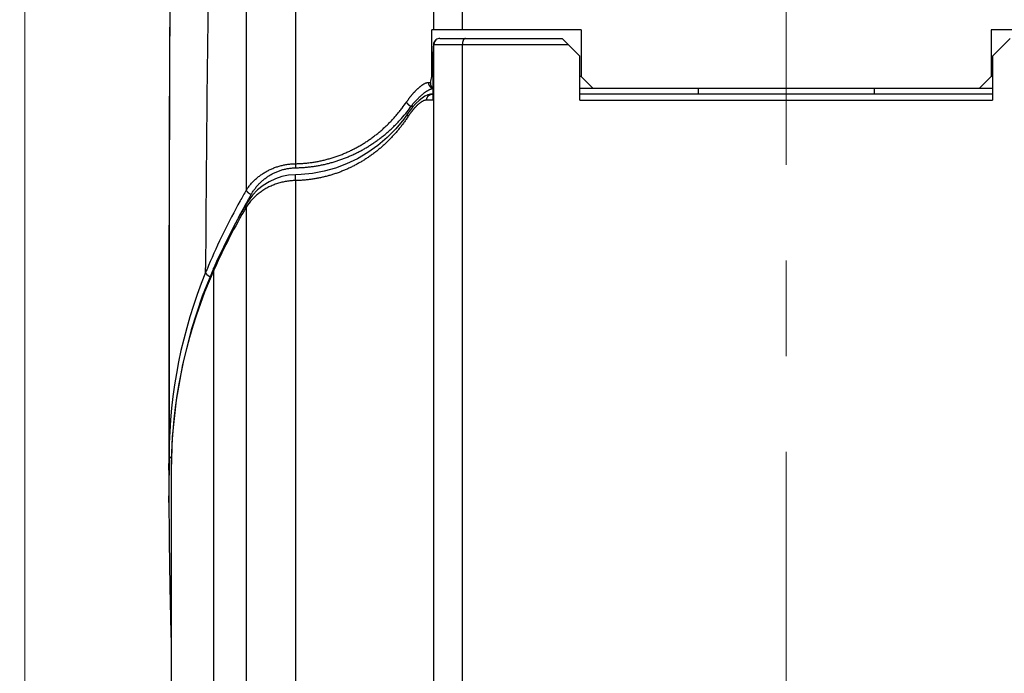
# Model space of a CAD drawing. Header units: millimetres. Extents: x 0 to 594, y 0 to 420.
# Tile 114 of 132: x 503 to 520, y 255 to 266. Entities that reach past the tile are written whole.
import ezdxf

# ---------------------------------------------------------------- set-up
doc = ezdxf.new("R2010")
doc.units = ezdxf.units.MM
doc.header["$LTSCALE"] = 0.257233
doc.linetypes.add('CENTER', pattern=[50.8, 31.75, -6.35, 6.35, -6.35])
doc.layers.add('NoLayerName_001', color=7, linetype='Continuous')
doc.styles.get("Standard").update_dxf_attribs({"font": 'txt', "bigfont": 'extfont2'})
doc.dimstyles.get("Standard").update_dxf_attribs({"dimtxt": 2.5, "dimasz": 2.5, "dimexe": 1, "dimexo": 1, "dimtad": 1, "dimdec": 3, "dimzin": 0, "dimdsep": 46, "dimtxsty": 'Standard', "dimcen": 2.5, "dimadec": 3, "dimazin": 0, "dimtfac": 0.75, "dimtdec": 3, "dimtmove": 0, "dimatfit": 3, "dimfxl": 1, "dimarcsym": 0})

# ---------------------------------------------------------------- blocks, each defined once
blk = doc.blocks.new('_OPEN30')
at = {"color": 0, "linetype": 'ByBlock', "lineweight": -2}
for p, q in [((-1, 0.267949), (0, 0)), ((0, 0), (-1, -0.267949)), ((0, 0), (-1, 0))]:
    blk.add_line(p, q, dxfattribs=at)
blk = doc.blocks.new('*D32')
at = {"layer": 'Defpoints', "color": 0}
for p in [(508.651, 270.051), (486.341, 223.952), (500.451, 223.952)]:
    blk.add_point(p, dxfattribs=at)
at = {"layer": 'NoLayerName_001', "color": 0, "linetype": 'Continuous', "lineweight": 13}
for p, q in [((507.237, 270.051), (484.927, 270.051)), ((486.341, 267.93), (486.341, 226.073)), ((499.037, 223.952), (484.927, 223.952))]:
    blk.add_line(p, q, dxfattribs=at)
at = {"layer": 'NoLayerName_001', "color": 0, "lineweight": 13, "xscale": 2.121340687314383, "yscale": 2.121340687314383, "zscale": 2.121340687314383}
for p, rotation in [((486.341, 270.051), 90), ((486.341, 223.952), 270)]:
    blk.add_blockref('_OPEN30', p, dxfattribs=dict(at, rotation=rotation))
at = {"layer": 'NoLayerName_001', "color": 0, "lineweight": 13, "insert": (482.452, 247.001), "char_height": 4.94979, "attachment_point": 5, "rotation": 90}
blk.add_mtext('\\W0.8000;４６．５', dxfattribs=at)
blk = doc.blocks.new('*D33')
at = {"layer": 'Defpoints', "color": 0}
for p in [(508.651, 270.051), (476.13, 163.952), (500.451, 163.952)]:
    blk.add_point(p, dxfattribs=at)
at = {"layer": 'NoLayerName_001', "color": 0, "linetype": 'Continuous', "lineweight": 13}
for p, q in [((507.237, 270.051), (474.716, 270.051)), ((476.13, 267.93), (476.13, 166.073)), ((499.037, 163.952), (474.716, 163.952))]:
    blk.add_line(p, q, dxfattribs=at)
at = {"layer": 'NoLayerName_001', "color": 0, "lineweight": 13, "xscale": 2.121340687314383, "yscale": 2.121340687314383, "zscale": 2.121340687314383}
for p, rotation in [((476.13, 270.051), 90), ((476.13, 163.952), 270)]:
    blk.add_blockref('_OPEN30', p, dxfattribs=dict(at, rotation=rotation))
at = {"layer": 'NoLayerName_001', "color": 0, "lineweight": 13, "insert": (472.241, 217.001), "char_height": 4.94979, "attachment_point": 5, "rotation": 90}
blk.add_mtext('\\W0.8000;１０６．５', dxfattribs=at)
blk = doc.blocks.new('*D35')
at = {"layer": 'Defpoints', "color": 0}
for p in [(503.151, 277.576), (503.151, 237.651), (529.151, 237.651)]:
    blk.add_point(p, dxfattribs=at)
at = {"layer": 'NoLayerName_001', "color": 0, "linetype": 'Continuous', "lineweight": 13}
for p, q in [((503.151, 239.065), (503.151, 278.99)), ((529.151, 239.065), (529.151, 278.99)), ((527.029, 277.576), (505.272, 277.576))]:
    blk.add_line(p, q, dxfattribs=at)
at = {"layer": 'NoLayerName_001', "color": 0, "lineweight": 13, "xscale": 2.1213, "yscale": 2.1213, "zscale": 2.1213, "rotation": 180}
blk.add_blockref('_OPEN30', (503.151, 277.576), dxfattribs=at)
at = {"layer": 'NoLayerName_001', "color": 0, "lineweight": 13, "xscale": 2.1213, "yscale": 2.1213, "zscale": 2.1213}
blk.add_blockref('_OPEN30', (529.151, 277.576), dxfattribs=at)
at = {"layer": 'NoLayerName_001', "color": 0, "lineweight": 13, "insert": (516.151, 281.465), "char_height": 4.9497, "attachment_point": 5}
blk.add_mtext('\\W0.8000;26', dxfattribs=at)

msp = doc.modelspace()

# ---------------------------------------------------------------- linework, layer by layer
at = {"layer": 'NoLayerName_001', "color": 2, "linetype": 'CENTER', "lineweight": 13}
msp.add_line((516.1507, 272.0516), (516.1507, 221.9516), dxfattribs=at)
at = {"layer": 'NoLayerName_001', "color": 8, "linetype": 'Continuous', "lineweight": 25}
for p, q in [((506.9318, 269.1502), (506.9318, 263.4482)), ((507.7737, 269.1509), (507.7736, 263.9007)), ((510.1359, 266.1875), (510.1359, 269.1513)), ((510.6214, 266.1875), (510.6214, 269.1513)), ((510.1334, 265.9375), (512.4257, 265.9375)), ((510.1359, 246.1013), (510.1359, 265.9375)), ((510.6214, 246.1013), (510.6214, 265.9375)), ((510.042, 265.2875), (510.0804, 265.2875)), ((510.1155, 264.9875), (510.0132, 264.9875)), ((512.6257, 264.9875), (519.6757, 264.9875)), ((509.7475, 264.8822), (509.7859, 264.8822)), ((507.7737, 263.6128), (507.7737, 246.1013)), ((506.9318, 263.1603), (506.9318, 246.1013)), ((506.2375, 262.0416), (506.2379, 262.1235)), ((506.3929, 262.1154), (506.378, 262.0821)), ((506.378, 246.1013), (506.378, 262.0821)), ((505.6125, 258.6727), (505.6138, 258.9067)), ((505.6138, 258.9067), (505.6139, 258.9313)), ((505.6114, 258.116), (505.6114, 258.2299))]:
    msp.add_line(p, q, dxfattribs=at)
at = {"layer": 'NoLayerName_001', "color": 7, "linetype": 'Continuous', "lineweight": 25}
for p, q in [((505.6255, 266.7727), (505.6204, 265.4148)), ((510.1001, 265.3875), (510.1001, 266.1875)), ((512.6507, 266.1875), (510.1001, 266.1875)), ((512.6507, 266.1875), (512.6507, 265.3875)), ((519.6507, 266.1875), (519.6507, 265.3875)), ((522.2014, 266.1875), (519.6507, 266.1875)), ((510.2366, 266.0375), (512.3257, 266.0375)), ((512.6257, 265.7375), (512.3257, 266.0375)), ((519.6757, 265.7375), (519.9757, 266.0375)), ((510.1155, 265.7375), (510.1155, 264.9875)), ((512.6257, 264.9875), (512.6257, 265.7375)), ((519.6757, 265.7375), (519.6757, 264.9875)), ((510.1155, 265.3875), (510.1001, 265.3875)), ((512.6507, 265.3875), (512.6257, 265.3875)), ((512.6507, 265.3875), (512.8507, 265.1875)), ((519.4507, 265.1875), (519.6507, 265.3875)), ((519.6757, 265.3875), (519.6507, 265.3875)), ((512.6257, 265.1875), (519.6757, 265.1875)), ((514.6507, 265.1875), (514.6507, 265.0875)), ((517.6507, 265.1875), (517.6507, 265.0875)), ((510.1076, 265.0875), (510.0791, 265.0855)), ((510.1155, 265.0875), (510.108, 265.0875)), ((519.6757, 265.0875), (512.6257, 265.0875)), ((509.715, 264.7922), (509.6987, 264.7688)), ((509.6988, 264.7689), (509.6198, 264.6591)), ((509.6987, 264.7688), (509.6988, 264.7689)), ((506.963, 263.262), (506.931, 263.2105)), ((506.931, 263.2104), (506.8593, 263.0847)), ((505.6109, 259.2723), (505.6114, 258.116)), ((505.6695, 259.2406), (505.6507, 258.6775)), ((505.6139, 258.932), (505.6114, 258.2328)), ((505.6507, 258.6775), (505.6507, 246.1013))]:
    msp.add_line(p, q, dxfattribs=at)
for points in [[(505.6204, 265.4148), (505.6181, 264.7056), (505.6162, 263.9805), (505.6145, 263.2379), (505.6131, 262.4776), (505.6121, 261.7004), (505.6114, 260.9069), (505.611, 260.0973), (505.6109, 259.2723)], [(509.882, 264.9808), (509.8285, 264.9299), (509.7727, 264.8674), (509.715, 264.7922)], [(509.9823, 265.052), (509.9331, 265.0212), (509.882, 264.9808)], [(510.0791, 265.0855), (510.0311, 265.0737), (509.9823, 265.052)], [(509.6198, 264.6591), (509.4835, 264.4952), (509.3355, 264.3456), (509.1766, 264.2106), (509.0078, 264.0905), (508.8303, 263.9861), (508.6454, 263.898), (508.4549, 263.8267), (508.2607, 263.7727), (508.0651, 263.736), (507.87, 263.7164), (507.7737, 263.7128)], [(507.7737, 263.7127), (507.6558, 263.7037), (507.5418, 263.6808), (507.4293, 263.6437), (507.321, 263.5927), (507.219, 263.5286), (507.126, 263.4532), (507.0407, 263.365), (506.963, 263.262)], [(506.8593, 263.0847), (506.7503, 262.8862), (506.6446, 262.6841), (506.5424, 262.4785), (506.4437, 262.2695), (506.3775, 262.1226)], [(506.3775, 262.1226), (506.181, 261.6387), (505.9911, 261.0639), (505.8415, 260.4716), (505.7337, 259.8634), (505.6695, 259.2406)], [(505.6114, 258.2328), (505.6143, 257.46), (505.6249, 256.6784), (505.6447, 255.8883), (505.6507, 255.7275)]]:
    msp.add_lwpolyline(points, dxfattribs=at)
at = {"layer": 'NoLayerName_001', "color": 8, "linetype": 'Continuous', "lineweight": 25}
for centre, radius, start, end in [((945.0298, 260.2278), 438.7959, 178.849497, 179.752467), ((2347.6888, 259.9551), 1842.0751, 179.757514, 180.031844), ((510.2359, 265.9376), 0.1, 130.13188, 180.00504), ((507.5409, 266.4064), 2.5762, 322.82781, 325.61845), ((507.6619, 266.3675), 2.5604, 318.61679, 321.90362), ((507.6465, 266.3797), 2.5801, 321.90241, 324.5211), ((510.7297, 264.0419), 1.2291, 144.78, 146.92353), ((507.7893, 262.976), 0.8554, 90.93976, 91.53295), ((516.5185, 257.8436), 11.1048, 149.68842, 150.76202), ((516.5579, 257.8227), 11.1494, 150.7672, 157.10057), ((516.6538, 257.7977), 11.1358, 149.92152, 150.89656), ((507.7281, 262.6459), 0.9481, 134.4098, 144.7386), ((516.535, 257.5463), 11.1238, 149.68972, 155.7482), ((516.6691, 257.7892), 11.1533, 150.89703, 152.8005), ((507.7103, 262.6594), 0.9257, 144.78518, 147.24026), ((516.595, 257.8067), 11.1898, 157.09881, 157.76151), ((513.9538, 258.8765), 8.3402, 157.69733, 179.62333), ((513.9837, 258.6777), 8.3329, 155.88636, 178.26409), ((514.018, 258.6742), 8.3672, 178.24685, 179.97715), ((616.7579, 258.1767), 111.1465, 179.744326, 179.972578)]:
    msp.add_arc(centre, radius, start, end, dxfattribs=at)
at = {"layer": 'NoLayerName_001', "color": 7, "linetype": 'Continuous', "lineweight": 25}
msp.add_arc((510.2366, 265.9355), 0.102, 90.01153, 129.71625, dxfattribs=at)
for centre, start_param, end_param in [((507.7362, 266.0521), 4.5809396, 4.664633), ((507.7362, 265.8021), 4.4963069, 4.5387804)]:
    msp.add_ellipse(centre, major_axis=(0, 2.4), ratio=1, start_param=start_param, end_param=end_param, dxfattribs=at)
for points, knots in [([(510.1334, 265.9375), (510.1335, 265.939), (510.1337, 265.9419), (510.1342, 265.9463), (510.1349, 265.9506), (510.1357, 265.9549), (510.1367, 265.9592), (510.1379, 265.9634), (510.1393, 265.9676), (510.1408, 265.9717), (510.1425, 265.9758), (510.1444, 265.9797), (510.1464, 265.9837), (510.1486, 265.9875), (510.151, 265.9912), (510.1535, 265.9948), (510.1562, 265.9983), (510.1589, 266.0017), (510.1619, 266.005), (510.1649, 266.0081), (510.1681, 266.0112), (510.1703, 266.013), (510.1714, 266.014)], [0, 0, 0, 0, 0.004364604, 0.008736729, 0.013115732, 0.017500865, 0.021891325, 0.026286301, 0.030685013, 0.035086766, 0.039490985, 0.04389726, 0.048305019, 0.052713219, 0.057120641, 0.061525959, 0.065927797, 0.070324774, 0.074715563, 0.079098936, 0.083473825, 0.087839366, 0.087839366, 0.087839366, 0.087839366]), ([(510.0804, 265.2875), (510.0801, 265.2862), (510.0795, 265.2835), (510.0789, 265.2795), (510.0784, 265.2754), (510.0781, 265.2713), (510.078, 265.2671), (510.078, 265.263), (510.0782, 265.2588), (510.0786, 265.2547), (510.0792, 265.2506), (510.08, 265.2466), (510.081, 265.2426), (510.0822, 265.2387), (510.0836, 265.2348), (510.0852, 265.231), (510.087, 265.2274), (510.089, 265.2238), (510.0913, 265.2203), (510.0937, 265.217), (510.0963, 265.2139), (510.0991, 265.2109), (510.1021, 265.208), (510.1052, 265.2053), (510.1085, 265.2029), (510.1118, 265.2005), (510.1142, 265.1992), (510.1154, 265.1985)], [0, 0, 0, 0, 0.00408988, 0.00819975, 0.01232439, 0.01645892, 0.02059888, 0.02474031, 0.02887987, 0.03301493, 0.03714367, 0.04126517, 0.04537957, 0.04948814, 0.05359244, 0.05769295, 0.06179038, 0.06588601, 0.06998177, 0.07408038, 0.07818456, 0.0822937, 0.08640542, 0.09051657, 0.09462342, 0.09872183, 0.10280749, 0.10280749, 0.10280749, 0.10280749])]:
    msp.add_open_spline(points, degree=3, knots=knots, dxfattribs=at)
at = {"layer": 'NoLayerName_001', "color": 8, "linetype": 'Continuous', "lineweight": 25}
for points, knots in [([(510.6728, 266.0375), (510.6715, 266.0374), (510.6688, 266.0374), (510.6648, 266.0363), (510.661, 266.0348), (510.6573, 266.0328), (510.6539, 266.0305), (510.6507, 266.0279), (510.6478, 266.025), (510.6451, 266.022), (510.6426, 266.0187), (510.6404, 266.0153), (510.6383, 266.0118), (510.6364, 266.0082), (510.6347, 266.0046), (510.633, 266.0009), (510.6315, 265.9971), (510.6301, 265.9933), (510.6289, 265.9894), (510.6277, 265.9856), (510.6267, 265.9817), (510.6257, 265.9777), (510.6249, 265.9737), (510.6241, 265.9698), (510.6235, 265.9658), (510.6229, 265.9618), (510.6224, 265.9577), (510.6221, 265.9537), (510.6218, 265.9497), (510.6216, 265.9456), (510.6214, 265.9416), (510.6214, 265.9389), (510.6214, 265.9375)], [0, 0, 0, 0, 0.00403818, 0.00811031, 0.0122319, 0.01638923, 0.02054735, 0.02466384, 0.02874268, 0.03280585, 0.03686729, 0.04093343, 0.04500426, 0.04907426, 0.05313626, 0.05719129, 0.06124216, 0.06529102, 0.06933942, 0.07338828, 0.07743799, 0.08148841, 0.08553896, 0.08958926, 0.09363936, 0.09768922, 0.10173871, 0.10578757, 0.10983546, 0.11388192, 0.11792645, 0.12196841, 0.12196841, 0.12196841, 0.12196841]), ([(509.667, 264.9517), (509.6698, 264.9557), (509.6754, 264.9638), (509.6838, 264.9758), (509.6924, 264.9878), (509.7011, 264.9997), (509.7099, 265.0115), (509.7187, 265.0232), (509.7277, 265.0349), (509.7368, 265.0464), (509.7461, 265.0579), (509.7554, 265.0693), (509.7648, 265.0806), (509.7744, 265.0918), (509.784, 265.1029), (509.7938, 265.1139), (509.8037, 265.1247), (509.8137, 265.1355), (509.8239, 265.1461), (509.8342, 265.1566), (509.8446, 265.167), (509.8552, 265.1772), (509.866, 265.1873), (509.8769, 265.1972), (509.888, 265.207), (509.8993, 265.2165), (509.9108, 265.2258), (509.9225, 265.2347), (509.9344, 265.2433), (509.9467, 265.2515), (509.9592, 265.2592), (509.972, 265.2664), (509.9852, 265.273), (509.9988, 265.2788), (510.0128, 265.2834), (510.0272, 265.2869), (510.0371, 265.2872), (510.042, 265.2875)], [0, 0, 0, 0, 0.01470945, 0.02942202, 0.04413697, 0.05885358, 0.07357119, 0.0882892, 0.10300705, 0.11772425, 0.13244035, 0.14715497, 0.1618678, 0.17657856, 0.19128723, 0.20599438, 0.22070087, 0.23540788, 0.25011687, 0.2648296, 0.27954818, 0.29427505, 0.309013, 0.32376515, 0.33853034, 0.35329751, 0.36805675, 0.38280164, 0.39752975, 0.41224323, 0.42694942, 0.44166084, 0.45637854, 0.47110508, 0.48588145, 0.50066756, 0.51537792, 0.51537792, 0.51537792, 0.51537792]), ([(510.042, 265.2875), (510.042, 265.2854), (510.0421, 265.2811), (510.0427, 265.2746), (510.0438, 265.2682), (510.0452, 265.2618), (510.047, 265.2555), (510.0492, 265.2493), (510.0518, 265.2433), (510.0548, 265.2374), (510.0582, 265.2317), (510.062, 265.2263), (510.0661, 265.2212), (510.0706, 265.2163), (510.0754, 265.2118), (510.0805, 265.2076), (510.0858, 265.2037), (510.0914, 265.2002), (510.0972, 265.1971), (510.1031, 265.1944), (510.1092, 265.1921), (510.1134, 265.191), (510.1154, 265.1904)], [0, 0, 0, 0, 0.00645539, 0.01294586, 0.01946568, 0.02600876, 0.03256907, 0.03914105, 0.0457201, 0.05230294, 0.05888811, 0.0654764, 0.07207048, 0.07866984, 0.08527079, 0.09186816, 0.09845584, 0.10502734, 0.11157631, 0.11809715, 0.12458552, 0.13103899, 0.13103899, 0.13103899, 0.13103899]), ([(509.7475, 264.8822), (509.7509, 264.8865), (509.7576, 264.895), (509.7679, 264.9077), (509.7783, 264.9203), (509.7888, 264.9328), (509.7995, 264.9451), (509.8103, 264.9574), (509.8213, 264.9695), (509.8323, 264.9815), (509.8436, 264.9934), (509.8549, 265.0051), (509.8664, 265.0167), (509.8781, 265.0282), (509.8898, 265.0396), (509.9018, 265.0508), (509.9139, 265.0618), (509.9261, 265.0726), (509.9385, 265.0832), (509.9511, 265.0936), (509.9639, 265.1037), (509.9726, 265.1103), (509.9769, 265.1136)], [0, 0, 0, 0, 0.01632599, 0.03265361, 0.04898277, 0.06531349, 0.08164581, 0.09797987, 0.11431584, 0.13065398, 0.14699462, 0.16333815, 0.17968502, 0.19603485, 0.21238517, 0.22873366, 0.24507861, 0.26141892, 0.27775419, 0.29408471, 0.31041154, 0.32673656, 0.32673656, 0.32673656, 0.32673656]), ([(509.9769, 265.1136), (509.979, 265.1152), (509.9832, 265.1183), (509.9896, 265.1229), (509.996, 265.1275), (510.0025, 265.1319), (510.009, 265.1363), (510.0156, 265.1406), (510.0223, 265.1448), (510.029, 265.1489), (510.0358, 265.1529), (510.0427, 265.1568), (510.0496, 265.1605), (510.0567, 265.1642), (510.0638, 265.1677), (510.071, 265.171), (510.0783, 265.1741), (510.0856, 265.1769), (510.0931, 265.1795), (510.1006, 265.1818), (510.1082, 265.1838), (510.1134, 265.1848), (510.116, 265.1854)], [0, 0, 0, 0, 0.00786829, 0.0157361, 0.0236036, 0.0314712, 0.03933959, 0.0472097, 0.05508276, 0.06296031, 0.07084421, 0.07873665, 0.0866402, 0.09455689, 0.10248114, 0.11040433, 0.11831975, 0.1262229, 0.13411183, 0.14198747, 0.14985396, 0.15771897, 0.15771897, 0.15771897, 0.15771897]), ([(509.667, 264.9517), (509.6679, 264.9501), (509.6695, 264.9469), (509.6722, 264.9423), (509.6752, 264.9377), (509.6784, 264.9334), (509.6817, 264.9291), (509.6852, 264.925), (509.6889, 264.9209), (509.6927, 264.917), (509.6967, 264.9133), (509.7007, 264.9097), (509.705, 264.9062), (509.7093, 264.9029), (509.7138, 264.8997), (509.7183, 264.8967), (509.723, 264.8938), (509.7277, 264.8911), (509.7326, 264.8886), (509.7375, 264.8863), (509.7424, 264.8841), (509.7458, 264.8829), (509.7475, 264.8822)], [0, 0, 0, 0, 0.00538044, 0.01076268, 0.01615288, 0.02155499, 0.02697081, 0.03240022, 0.03784193, 0.0432943, 0.0487554, 0.05422303, 0.05969483, 0.06516828, 0.07064075, 0.07610956, 0.08157199, 0.08702537, 0.09246709, 0.09789467, 0.10330575, 0.10869823, 0.10869823, 0.10869823, 0.10869823]), ([(510.0132, 264.9875), (510.01, 264.9874), (510.0036, 264.9873), (509.9942, 264.9858), (509.9848, 264.9837), (509.9756, 264.981), (509.9666, 264.9777), (509.9577, 264.9741), (509.9491, 264.97), (509.9406, 264.9655), (509.9324, 264.9608), (509.9242, 264.9558), (509.9162, 264.9506), (509.9083, 264.9452), (509.9006, 264.9397), (509.893, 264.9339), (509.8854, 264.9281), (509.878, 264.922), (509.8708, 264.9158), (509.8636, 264.9095), (509.8565, 264.9031), (509.8495, 264.8965), (509.8426, 264.8899), (509.8358, 264.8832), (509.8291, 264.8764), (509.8225, 264.8695), (509.8181, 264.8649), (509.8159, 264.8625)], [0, 0, 0, 0, 0.00952834, 0.01908365, 0.02867511, 0.03828644, 0.04788176, 0.05744405, 0.06698897, 0.07652823, 0.0860678, 0.09560863, 0.1051481, 0.11468685, 0.12422747, 0.13377182, 0.14332107, 0.15287575, 0.16243574, 0.17200037, 0.18156842, 0.19113817, 0.20070743, 0.21027357, 0.2198336, 0.22938415, 0.2389215, 0.2389215, 0.2389215, 0.2389215]), ([(510.0132, 264.9875), (510.0132, 264.9892), (510.0132, 264.9926), (510.0136, 264.9977), (510.0142, 265.0028), (510.0151, 265.0078), (510.0162, 265.0128), (510.0176, 265.0177), (510.0192, 265.0226), (510.021, 265.0273), (510.023, 265.032), (510.0253, 265.0366), (510.0278, 265.041), (510.0306, 265.0453), (510.0335, 265.0495), (510.0367, 265.0535), (510.04, 265.0573), (510.0436, 265.061), (510.0473, 265.0644), (510.0513, 265.0677), (510.0553, 265.0707), (510.0596, 265.0736), (510.064, 265.0761), (510.0686, 265.0785), (510.0732, 265.0806), (510.078, 265.0824), (510.0829, 265.084), (510.0878, 265.0853), (510.0928, 265.0863), (510.0979, 265.087), (510.103, 265.0875), (510.1064, 265.0875), (510.108, 265.0875)], [0, 0, 0, 0, 0.00507455, 0.01015974, 0.01525382, 0.02035482, 0.02546068, 0.03056938, 0.03567905, 0.04078804, 0.04589528, 0.05100016, 0.05610231, 0.06120161, 0.06629832, 0.07139317, 0.07648748, 0.08158305, 0.0866806, 0.09178002, 0.09688122, 0.10198425, 0.10708944, 0.11219753, 0.11730977, 0.12242613, 0.12754364, 0.13265887, 0.13776844, 0.1428692, 0.14795845, 0.15303418, 0.15303418, 0.15303418, 0.15303418]), ([(507.7736, 263.9007), (507.7972, 263.9015), (507.8443, 263.9025), (507.915, 263.9073), (507.9855, 263.9141), (508.0558, 263.9232), (508.1258, 263.9345), (508.1955, 263.9479), (508.2647, 263.9636), (508.3333, 263.9814), (508.4013, 264.0014), (508.4687, 264.0235), (508.5353, 264.0477), (508.6011, 264.074), (508.6661, 264.1022), (508.7301, 264.1325), (508.7932, 264.1646), (508.8553, 264.1987), (508.9163, 264.2346), (508.9763, 264.2724), (509.035, 264.3119), (509.0926, 264.3531), (509.1489, 264.396), (509.204, 264.4406), (509.2577, 264.4867), (509.3101, 264.5344), (509.3611, 264.5835), (509.4107, 264.6341), (509.4588, 264.6861), (509.5053, 264.7394), (509.5506, 264.7938), (509.5792, 264.8313), (509.5937, 264.8499)], [0, 0, 0, 0, 0.0707126, 0.1414975, 0.2123411, 0.2832293, 0.3541475, 0.4250807, 0.4960144, 0.566934, 0.6378282, 0.7086991, 0.7795529, 0.8503939, 0.9212253, 0.9920488, 1.0628652, 1.1336742, 1.2044767, 1.2752767, 1.3460781, 1.4168834, 1.4876937, 1.5585094, 1.6293299, 1.7001536, 1.7709766, 1.8417926, 1.9125938, 1.9833715, 2.0541154, 2.1248146, 2.1248146, 2.1248146, 2.1248146]), ([(509.8159, 264.8625), (509.8143, 264.8608), (509.811, 264.8573), (509.8062, 264.852), (509.8014, 264.8466), (509.7966, 264.8413), (509.7919, 264.8358), (509.7872, 264.8304), (509.7825, 264.8249), (509.7779, 264.8194), (509.7734, 264.8138), (509.7688, 264.8082), (509.7643, 264.8026), (509.7599, 264.797), (509.7555, 264.7913), (509.7511, 264.7856), (509.7467, 264.7799), (509.7424, 264.7741), (509.7381, 264.7683), (509.7339, 264.7625), (509.7297, 264.7567), (509.7269, 264.7527), (509.7256, 264.7508)], [0, 0, 0, 0, 0.00718948, 0.01437906, 0.0215689, 0.02875915, 0.03594992, 0.04314126, 0.05033313, 0.05752551, 0.06471833, 0.07191152, 0.07910501, 0.0862987, 0.09349246, 0.10068619, 0.10787973, 0.11507294, 0.12226566, 0.12945771, 0.13664889, 0.14383901, 0.14383901, 0.14383901, 0.14383901]), ([(509.6997, 264.7127), (509.6875, 264.6945), (509.6634, 264.6578), (509.6252, 264.6041), (509.5858, 264.5512), (509.545, 264.4994), (509.5028, 264.4486), (509.4594, 264.3989), (509.4146, 264.3504), (509.3685, 264.3031), (509.3213, 264.257), (509.2727, 264.2122), (509.223, 264.1688), (509.1722, 264.1267), (509.1202, 264.086), (509.0672, 264.0467), (509.0131, 264.009), (508.958, 263.9727), (508.902, 263.9381), (508.845, 263.905), (508.7871, 263.8735), (508.7283, 263.8437), (508.6687, 263.8156), (508.6084, 263.7892), (508.5473, 263.7645), (508.4855, 263.7416), (508.4231, 263.7204), (508.3599, 263.7011), (508.2962, 263.6837), (508.232, 263.6681), (508.1673, 263.6544), (508.1022, 263.6426), (508.0368, 263.6327), (507.9712, 263.6247), (507.9054, 263.6187), (507.8396, 263.6144), (507.7956, 263.6135), (507.7737, 263.6128)], [0, 0, 0, 0, 0.0658654, 0.1317704, 0.1977076, 0.2636703, 0.3296526, 0.3956492, 0.4616562, 0.5276705, 0.5936893, 0.6597079, 0.7257212, 0.7917249, 0.8577153, 0.9236895, 0.9896457, 1.0555829, 1.1215016, 1.1874028, 1.253288, 1.3191589, 1.3850177, 1.4508708, 1.5167333, 1.5826225, 1.6485573, 1.7145567, 1.7806192, 1.8467265, 1.9128594, 1.9789986, 2.0451247, 2.1112187, 2.1772621, 2.2432371, 2.3091271, 2.3091271, 2.3091271, 2.3091271]), ([(507.7753, 263.8313), (507.7981, 263.832), (507.8437, 263.8329), (507.912, 263.8371), (507.9802, 263.843), (508.0482, 263.8509), (508.116, 263.8607), (508.1836, 263.8724), (508.2507, 263.886), (508.3175, 263.9015), (508.3838, 263.9189), (508.4495, 263.9382), (508.5147, 263.9593), (508.5792, 263.9822), (508.643, 264.0069), (508.7062, 264.0334), (508.7685, 264.0616), (508.8301, 264.0916), (508.8908, 264.1232), (508.9506, 264.1565), (509.0094, 264.1915), (509.0673, 264.228), (509.1241, 264.2662), (509.1799, 264.3059), (509.2346, 264.3471), (509.2881, 264.3898), (509.3405, 264.4339), (509.3916, 264.4794), (509.4415, 264.5263), (509.4901, 264.5745), (509.5374, 264.6239), (509.5677, 264.658), (509.583, 264.6748)], [0, 0, 0, 0, 0.0683624, 0.1367801, 0.2052425, 0.2737385, 0.342257, 0.4107872, 0.4793182, 0.54784, 0.6163444, 0.6848326, 0.7533081, 0.8217737, 0.8902314, 0.9586828, 1.0271292, 1.0955716, 1.1640111, 1.2324501, 1.3008904, 1.3693335, 1.4377806, 1.5062325, 1.57469, 1.6431532, 1.7116176, 1.7800765, 1.848522, 1.916946, 1.9853397, 2.0536939, 2.0536939, 2.0536939, 2.0536939]), ([(509.6997, 264.7127), (509.6993, 264.7136), (509.6985, 264.7154), (509.6973, 264.718), (509.6962, 264.7208), (509.6953, 264.7235), (509.6944, 264.7263), (509.6936, 264.7291), (509.6929, 264.732), (509.6924, 264.7348), (509.692, 264.7378), (509.6918, 264.7407), (509.6917, 264.7436), (509.6918, 264.7466), (509.692, 264.7495), (509.6924, 264.7525), (509.693, 264.7554), (509.6938, 264.7582), (509.6947, 264.761), (509.6959, 264.7637), (509.6972, 264.7663), (509.6982, 264.768), (509.6988, 264.7688)], [0, 0, 0, 0, 0.002907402, 0.005823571, 0.00874524, 0.01166982, 0.014595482, 0.01752124, 0.020447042, 0.023373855, 0.026303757, 0.029240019, 0.032187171, 0.035147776, 0.038115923, 0.041084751, 0.044048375, 0.047002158, 0.04994301, 0.052869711, 0.055783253, 0.058687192, 0.058687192, 0.058687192, 0.058687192]), ([(506.9318, 263.4482), (506.9379, 263.4574), (506.95, 263.4759), (506.9695, 263.5027), (506.9898, 263.5289), (507.0111, 263.5543), (507.0333, 263.579), (507.0563, 263.603), (507.0801, 263.6261), (507.1047, 263.6483), (507.13, 263.6698), (507.156, 263.6903), (507.1827, 263.71), (507.2101, 263.7287), (507.238, 263.7466), (507.2666, 263.7635), (507.2956, 263.7795), (507.3252, 263.7945), (507.3552, 263.8086), (507.3857, 263.8217), (507.4166, 263.8338), (507.4478, 263.845), (507.4794, 263.8551), (507.5114, 263.8643), (507.5436, 263.8724), (507.576, 263.8795), (507.6086, 263.8856), (507.6415, 263.8907), (507.6744, 263.8948), (507.7074, 263.8978), (507.7405, 263.8999), (507.7626, 263.9004), (507.7736, 263.9007)], [0, 0, 0, 0, 0.03310001, 0.06623027, 0.09938523, 0.13255826, 0.16574181, 0.19892771, 0.23210748, 0.26527822, 0.29844327, 0.33160522, 0.36476568, 0.39792532, 0.43108404, 0.46424112, 0.4973969, 0.53055413, 0.56371521, 0.59688195, 0.63005569, 0.66323737, 0.69642765, 0.72962697, 0.76283372, 0.7960434, 0.82925072, 0.86244988, 0.89563471, 0.92879879, 0.96193555, 0.99503846, 0.99503846, 0.99503846, 0.99503846]), ([(507.0176, 263.3788), (507.0228, 263.3874), (507.033, 263.4049), (507.0496, 263.4304), (507.0669, 263.4555), (507.0851, 263.4799), (507.1041, 263.5038), (507.1238, 263.527), (507.1443, 263.5495), (507.1655, 263.5714), (507.1875, 263.5925), (507.2101, 263.6129), (507.2334, 263.6325), (507.2574, 263.6513), (507.282, 263.6693), (507.3071, 263.6865), (507.3329, 263.7028), (507.3591, 263.7182), (507.3859, 263.7327), (507.4132, 263.7462), (507.441, 263.7589), (507.4691, 263.7706), (507.4977, 263.7812), (507.5266, 263.7909), (507.5559, 263.7996), (507.5854, 263.8073), (507.6153, 263.8139), (507.6453, 263.8195), (507.6754, 263.824), (507.7057, 263.8274), (507.736, 263.83), (507.7563, 263.8306), (507.7664, 263.8311)], [0, 0, 0, 0, 0.03039678, 0.06081862, 0.09125963, 0.12171415, 0.15217684, 0.18264283, 0.2131079, 0.24356979, 0.27402856, 0.30448453, 0.33493818, 0.36539025, 0.39584189, 0.42629471, 0.45675041, 0.48720966, 0.51767304, 0.54814137, 0.57861586, 0.60909819, 0.63959066, 0.67009624, 0.7006147, 0.73113963, 0.76166361, 0.79217891, 0.82267769, 0.85315215, 0.88359477, 0.91399848, 0.91399848, 0.91399848, 0.91399848]), ([(507.7737, 263.9007), (507.7738, 263.8961), (507.774, 263.8868), (507.7742, 263.8741), (507.7745, 263.8625), (507.7747, 263.8532), (507.7749, 263.8451), (507.7751, 263.8382), (507.7752, 263.8336), (507.7753, 263.8313)], [0, 0, 0, 0, 0.013896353, 0.027792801, 0.038215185, 0.048637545, 0.055585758, 0.06253395, 0.069482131, 0.069482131, 0.069482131, 0.069482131]), ([(507.7737, 263.6128), (507.7607, 263.6124), (507.7346, 263.6118), (507.6956, 263.609), (507.6567, 263.6049), (507.6178, 263.5993), (507.5792, 263.5923), (507.5408, 263.5838), (507.5028, 263.574), (507.4651, 263.5628), (507.4278, 263.5501), (507.3911, 263.5361), (507.3549, 263.5206), (507.3193, 263.5038), (507.2845, 263.4857), (507.2503, 263.4662), (507.217, 263.4454), (507.1845, 263.4234), (507.153, 263.4001), (507.1225, 263.3757), (507.0928, 263.3502), (507.0741, 263.332), (507.0647, 263.3231)], [0, 0, 0, 0, 0.03902871, 0.07812902, 0.11729076, 0.15650362, 0.19575745, 0.23504258, 0.27435009, 0.31367207, 0.35300199, 0.39233489, 0.43166769, 0.47099597, 0.51031136, 0.54960509, 0.58886868, 0.6280942, 0.66727465, 0.70640432, 0.74547909, 0.78449683, 0.78449683, 0.78449683, 0.78449683]), ([(507.7737, 263.6128), (507.7737, 263.617), (507.7735, 263.6249), (507.7734, 263.6364), (507.7733, 263.6467), (507.7732, 263.6564), (507.7731, 263.6649), (507.7731, 263.6722), (507.7731, 263.6776), (507.773, 263.6819), (507.773, 263.6861), (507.7731, 263.6909), (507.7731, 263.6952), (507.7731, 263.6982), (507.7731, 263.7), (507.7731, 263.7019), (507.7732, 263.7037), (507.7732, 263.7055), (507.7733, 263.7073), (507.7733, 263.7091), (507.7734, 263.7109), (507.7736, 263.7121), (507.7737, 263.7127)], [0, 0, 0, 0, 0.012721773, 0.023626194, 0.034530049, 0.043615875, 0.052702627, 0.059974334, 0.065427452, 0.069060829, 0.072691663, 0.078138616, 0.083600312, 0.085425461, 0.087249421, 0.089068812, 0.090880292, 0.092680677, 0.09448528, 0.096344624, 0.098122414, 0.099947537, 0.099947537, 0.099947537, 0.099947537]), ([(506.9318, 263.4482), (506.9326, 263.4465), (506.9342, 263.4432), (506.937, 263.4383), (506.9401, 263.4336), (506.9434, 263.429), (506.9469, 263.4246), (506.9507, 263.4203), (506.9546, 263.4162), (506.9587, 263.4123), (506.9629, 263.4085), (506.9673, 263.4048), (506.9719, 263.4014), (506.9766, 263.3981), (506.9814, 263.395), (506.9863, 263.3921), (506.9913, 263.3894), (506.9964, 263.3868), (507.0016, 263.3845), (507.0069, 263.3824), (507.0122, 263.3804), (507.0158, 263.3793), (507.0176, 263.3788)], [0, 0, 0, 0, 0.00560551, 0.01121508, 0.01683609, 0.02247194, 0.02812248, 0.03378642, 0.03946366, 0.04515351, 0.05085465, 0.05656513, 0.06228254, 0.06800402, 0.07372633, 0.07944597, 0.0851592, 0.09086213, 0.09655077, 0.10222111, 0.10786918, 0.11349113, 0.11349113, 0.11349113, 0.11349113]), ([(506.9318, 263.1603), (506.9315, 263.1611), (506.9307, 263.1627), (506.9298, 263.1651), (506.9289, 263.1675), (506.9281, 263.17), (506.9274, 263.1725), (506.9267, 263.175), (506.9262, 263.1775), (506.9258, 263.1801), (506.9255, 263.1827), (506.9253, 263.1853), (506.9253, 263.1879), (506.9253, 263.1905), (506.9256, 263.1932), (506.9259, 263.1958), (506.9264, 263.1983), (506.927, 263.2009), (506.9278, 263.2034), (506.9287, 263.2058), (506.9298, 263.2082), (506.9306, 263.2097), (506.931, 263.2104)], [0, 0, 0, 0, 0.002584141, 0.005175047, 0.007770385, 0.010368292, 0.012967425, 0.015567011, 0.018166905, 0.020767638, 0.023370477, 0.025977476, 0.028591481, 0.031213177, 0.033838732, 0.036464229, 0.039086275, 0.041702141, 0.044309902, 0.046908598, 0.049498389, 0.052080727, 0.052080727, 0.052080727, 0.052080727]), ([(506.378, 262.0822), (506.3778, 262.0828), (506.3773, 262.0841), (506.3766, 262.086), (506.376, 262.088), (506.3755, 262.09), (506.375, 262.092), (506.3746, 262.094), (506.3743, 262.0961), (506.3741, 262.0982), (506.3739, 262.1002), (506.3738, 262.1023), (506.3738, 262.1044), (506.3738, 262.1065), (506.374, 262.1086), (506.3742, 262.1107), (506.3745, 262.1128), (506.375, 262.1148), (506.3754, 262.1168), (506.376, 262.1188), (506.3767, 262.1207), (506.3772, 262.122), (506.3775, 262.1226)], [0, 0, 0, 0, 0.002050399, 0.00409977, 0.006150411, 0.008204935, 0.010266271, 0.012337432, 0.01441843, 0.016506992, 0.018600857, 0.020697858, 0.022795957, 0.024893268, 0.026988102, 0.02907899, 0.031164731, 0.033244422, 0.035317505, 0.037383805, 0.039443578, 0.041497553, 0.041497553, 0.041497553, 0.041497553]), ([(506.2376, 262.0417), (506.2383, 262.0401), (506.2395, 262.0368), (506.2419, 262.032), (506.2446, 262.0274), (506.2476, 262.023), (506.2508, 262.0187), (506.2543, 262.0146), (506.2579, 262.0106), (506.2617, 262.0069), (506.2657, 262.0033), (506.2699, 261.9998), (506.2743, 261.9966), (506.2787, 261.9935), (506.2833, 261.9906), (506.288, 261.9878), (506.2928, 261.9853), (506.2977, 261.9829), (506.3026, 261.9807), (506.3076, 261.9787), (506.3127, 261.9769), (506.3161, 261.9759), (506.3177, 261.9753)], [0, 0, 0, 0, 0.00530608, 0.0106199, 0.01594726, 0.02128795, 0.02663697, 0.03199287, 0.03735903, 0.04273765, 0.04812961, 0.05353455, 0.05895103, 0.06437662, 0.06980801, 0.07524111, 0.08067119, 0.08609288, 0.09150038, 0.09688741, 0.1022474, 0.10757351, 0.10757351, 0.10757351, 0.10757351]), ([(505.6138, 258.9314), (505.6139, 258.9301), (505.6139, 258.9276), (505.6144, 258.9239), (505.6152, 258.9203), (505.6163, 258.9167), (505.6175, 258.9131), (505.6191, 258.9096), (505.6208, 258.9062), (505.6228, 258.903), (505.6249, 258.8998), (505.6272, 258.8969), (505.6297, 258.894), (505.6323, 258.8913), (505.635, 258.8887), (505.6379, 258.8863), (505.6409, 258.884), (505.6439, 258.8819), (505.6471, 258.8798), (505.6503, 258.8779), (505.6535, 258.8761), (505.6558, 258.875), (505.6569, 258.8745)], [0, 0, 0, 0, 0.003714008, 0.007441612, 0.011187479, 0.014952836, 0.018735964, 0.022532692, 0.026336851, 0.030140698, 0.033935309, 0.037712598, 0.041475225, 0.045229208, 0.048978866, 0.052726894, 0.056474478, 0.060221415, 0.063966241, 0.067706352, 0.071438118, 0.075156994, 0.075156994, 0.075156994, 0.075156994])]:
    msp.add_open_spline(points, degree=3, knots=knots, dxfattribs=at)

# ---------------------------------------------------------------- dimensions: what is measured, and where the dimension line sits
at = {"layer": 'NoLayerName_001', "color": 3, "linetype": 'Continuous', "lineweight": 13}
for base, p1, p2, angle, text, override, picture, middle in [((503.1507, 277.576), (529.1507, 237.6513), (503.1507, 237.6513), 180, '\\W0.8000;<>', {"dimtxt": 4.9497, "dimasz": 2.1213, "dimexe": 1.4142, "dimexo": 1.4142, "dimgap": 1.4142, "dimzin": 8, "dimblk": 'OPEN30', "dimclrd": 0, "dimclre": 0, "dimclrt": 0, "dimtp": 0, "dimtm": 0, "dimlwd": 13, "dimlwe": 13}, '*D35', (516.1507, 277.576)), ((476.13, 163.9516), (508.6507, 270.0513), (500.4507, 163.9516), 270, '\\W0.8000;１０６．５', {"dimtxt": 4.949795, "dimasz": 2.121341, "dimexe": 1.414227, "dimexo": 1.414227, "dimgap": 1.414227, "dimzin": 8, "dimblk": 'OPEN30', "dimclrd": 0, "dimclre": 0, "dimclrt": 0, "dimtp": 0, "dimtm": 0, "dimlwd": 13, "dimlwe": 13}, '*D33', (476.13, 217.0014)), ((486.3412, 223.9516), (508.6507, 270.0513), (500.4507, 223.9516), 270, '\\W0.8000;４６．５', {"dimtxt": 4.949795, "dimasz": 2.121341, "dimexe": 1.414227, "dimexo": 1.414227, "dimgap": 1.414227, "dimzin": 8, "dimblk": 'OPEN30', "dimclrd": 0, "dimclre": 0, "dimclrt": 0, "dimtp": 0, "dimtm": 0, "dimlwd": 13, "dimlwe": 13}, '*D32', (486.3412, 247.0014))]:
    dim = msp.add_linear_dim(base=base, p1=p1, p2=p2, angle=angle, text=text, dimstyle='Standard', override=override, dxfattribs=at)
    dim.commit()
    dim.dimension.update_dxf_attribs({"geometry": picture, "text_midpoint": middle, "dimtype": 160})

doc.saveas('drawing.dxf')
